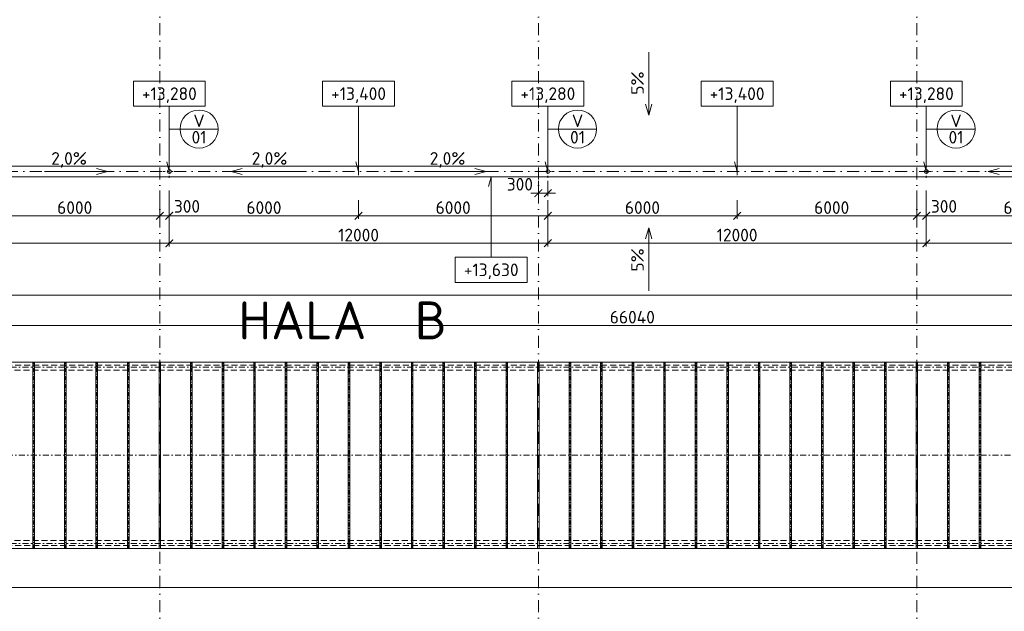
# Model space of a CAD drawing. Header units: millimetres. Extents: x 5450 to 1919026, y -34905 to 130825.
# Tile 78 of 154: x 93343 to 124560, y 61523 to 80285. Entities that reach past the tile are written whole.
import ezdxf
from ezdxf.enums import TextEntityAlignment as Align

# ---------------------------------------------------------------- set-up
doc = ezdxf.new("R2010")
doc.units = ezdxf.units.MM
for name, pattern in [('CENTERX2', [101.6, 63.5, -12.7, 12.7, -12.7]), ('DASHDOT', [25.4, 12.7, -6.35, 0, -6.35]), ('ČÁRKOVANÁ', [19.05, 12.7, -6.35])]:
    doc.linetypes.add(name, pattern=pattern)
doc.layers.get('Defpoints').update_dxf_attribs({"color": 8})
for name, color, linetype, lineweight in [('A99_N_kce-pohl', 1, 'Continuous', 9), ('A99_N_koty-200', 5, 'Continuous', 5), ('A99_N_koty-vysk', 160, 'Continuous', 5), ('A99_N_txt-popis-200', 240, 'Continuous', 5), ('A99_N_znaceni 200', 5, 'Continuous', 5), ('A99_S_osy', 1, 'CENTERX2', 5)]:
    doc.layers.add(name, color=color, linetype=linetype, lineweight=lineweight)
doc.styles.add('A99_kota', font='isocpeur.ttf', dxfattribs={"height": 2})
doc.styles.add('A99_popis', font='isocpeur.ttf')
doc.styles.add('ad_popis 100', font='isocpeur.ttf', dxfattribs={"height": 200})
doc.dimstyles.new('A99_kota_200 new', dxfattribs={"dimscale": 200, "dimtxt": 2, "dimasz": 1.2, "dimexe": 0.5, "dimexo": 1.5, "dimgap": 0.3, "dimtad": 1, "dimdec": 0, "dimzin": 3, "dimdsep": 46, "dimtxsty": 'A99_kota', "dimblk": 'ARCHTICK', "dimcen": 2.5, "dimazin": 2, "dimtfac": 0.75, "dimtdec": 0, "dimtmove": 2, "dimatfit": 0, "dimfxl": 4, "dimfxlon": 1, "dimtolj": 1, "dimtzin": 0, "dimlwd": 5, "dimlwe": 5, "dimarcsym": 0})

# ---------------------------------------------------------------- blocks, each defined once
blk = doc.blocks.new('*U20')
at = {"color": 0, "linetype": 'ByBlock'}
for p, q in [((5.7, -4), (5.7, -14.35)), ((5.7, -14.35), (5.29, -12.8))]:
    blk.add_line(p, q, dxfattribs=at)
blk.add_lwpolyline([(0, -4), (11.4, -4), (11.4, 0), (0, 0)], close=True, dxfattribs=at)
at = {"color": 0, "linetype": 'ByBlock', "style": 'A99_kota'}
for tag, p in [('VYSKA', (5.7, -2.24)), ('VYSKA_POPIS1', (5.7, -6.04)), ('VYSKA_POPIS2', (5.9, -9.54)), ('VYSKA_POPIS3', (5.9, -13.04))]:
    blk.add_attdef(tag, text='', height=2, dxfattribs=at).set_placement(p, align=Align.MIDDLE)
blk = doc.blocks.new('*U14')
at = {"color": 0, "linetype": 'ByBlock'}
blk.add_line((-3.02, 0), (3.02, 0), dxfattribs=at)
blk.add_circle((0, 0), 3.02, dxfattribs=at)
at = {"color": 0, "linetype": 'ByBlock', "style": 'A99_popis'}
for tag, p in [('KATEGORIE', (0, 1.31)), ('PRVEK', (0, -1.3))]:
    blk.add_attdef(tag, text='', height=2, dxfattribs=at).set_placement(p, align=Align.MIDDLE_CENTER)
blk = doc.blocks.new('*U21')
at = {"color": 0, "linetype": 'ByBlock'}
for p, q in [((5.7, 12.75), (5.29, 11.2)), ((5.7, 0), (5.7, 12.75))]:
    blk.add_line(p, q, dxfattribs=at)
blk.add_lwpolyline([(0, -4), (11.4, -4), (11.4, 0), (0, 0)], close=True, dxfattribs=at)
at = {"color": 0, "linetype": 'ByBlock', "style": 'A99_kota'}
for tag, p in [('VYSKA', (5.7, -2.24)), ('VYSKA_POPIS1', (5.7, -6.04)), ('VYSKA_POPIS2', (5.9, -9.54)), ('VYSKA_POPIS3', (5.9, -13.04))]:
    blk.add_attdef(tag, text='', height=2, dxfattribs=at).set_placement(p, align=Align.MIDDLE)
blk = doc.blocks.new('_ArchTick')
at = {"color": 0, "linetype": 'ByBlock', "const_width": 0.15}
blk.add_lwpolyline([(-0.5, -0.5), (0.5, 0.5)], dxfattribs=at)
blk = doc.blocks.new('*D1069')
at = {"layer": 'A99_N_koty-200', "color": 0, "linetype": 'Continuous', "lineweight": 5, "transparency": 16777216}
for p, q in [((79717, 70750), (79717, 71650)), ((79717, 71550), (212407, 71550)), ((212407, 70750), (212407, 71650))]:
    blk.add_line(p, q, dxfattribs=at)
at = {"layer": 'Defpoints', "color": 0, "linetype": 'Continuous', "lineweight": 18, "transparency": 16777216}
for p in [(212407, 71550), (79717, 69425), (212407, 69425)]:
    blk.add_point(p, dxfattribs=at)
at = {"layer": 'A99_N_koty-200', "color": 0, "linetype": 'Continuous', "lineweight": 5, "transparency": 16777216, "xscale": 240, "yscale": 240, "zscale": 240, "rotation": 180}
blk.add_blockref('_ArchTick', (79717, 71550), dxfattribs=at)
at = {"layer": 'A99_N_koty-200', "color": 0, "linetype": 'Continuous', "lineweight": 5, "transparency": 16777216, "xscale": 240, "yscale": 240, "zscale": 240}
blk.add_blockref('_ArchTick', (212407, 71550), dxfattribs=at)
at = {"layer": 'A99_N_koty-200', "color": 0, "linetype": 'Continuous', "transparency": 16777216, "insert": (144862, 71850), "char_height": 400, "attachment_point": 5, "style": 'A99_kota'}
blk.add_mtext('\\A1;132690', dxfattribs=at)
blk = doc.blocks.new('*D1227')
at = {"layer": 'A99_N_koty-200', "color": 0, "linetype": 'Continuous', "lineweight": 5, "transparency": 16777216}
for p, q in [((73647, 62275), (73647, 62375)), ((73647, 62275), (218477, 62275)), ((218477, 62275), (218477, 62375))]:
    blk.add_line(p, q, dxfattribs=at)
at = {"layer": 'Defpoints', "color": 0, "linetype": 'Continuous', "lineweight": 18, "transparency": 16777216}
for p in [(218477, 62275), (218477, 62265), (73647, 62070)]:
    blk.add_point(p, dxfattribs=at)
at = {"layer": 'A99_N_koty-200', "color": 0, "linetype": 'Continuous', "lineweight": 5, "transparency": 16777216, "xscale": 240, "yscale": 240, "zscale": 240, "rotation": 180}
blk.add_blockref('_ArchTick', (73647, 62275), dxfattribs=at)
at = {"layer": 'A99_N_koty-200', "color": 0, "linetype": 'Continuous', "lineweight": 5, "transparency": 16777216, "xscale": 240, "yscale": 240, "zscale": 240}
blk.add_blockref('_ArchTick', (218477, 62275), dxfattribs=at)
at = {"layer": 'A99_N_koty-200', "color": 0, "linetype": 'Continuous', "transparency": 16777216, "insert": (144737, 62575), "char_height": 400, "attachment_point": 5, "style": 'A99_kota'}
blk.add_mtext('\\A1;144830', dxfattribs=at)
blk = doc.blocks.new('*D1453')
at = {"layer": 'A99_N_koty-200', "color": 0, "linetype": 'Continuous', "lineweight": 5, "transparency": 16777216}
for p, q in [((109787, 75170), (109787, 74683)), ((110087, 75170), (110087, 74683)), ((109787, 74783), (109547, 74783)), ((109787, 74783), (110087, 74783)), ((110087, 74783), (110327, 74783))]:
    blk.add_line(p, q, dxfattribs=at)
at = {"layer": 'Defpoints', "color": 0, "linetype": 'Continuous', "lineweight": 18, "transparency": 16777216}
for p in [(109787, 75470), (110087, 75470), (110087, 74783)]:
    blk.add_point(p, dxfattribs=at)
at = {"layer": 'A99_N_koty-200', "color": 0, "linetype": 'Continuous', "lineweight": 5, "transparency": 16777216, "xscale": 240, "yscale": 240, "zscale": 240}
blk.add_blockref('_ArchTick', (109787, 74783), dxfattribs=at)
at = {"layer": 'A99_N_koty-200', "color": 0, "linetype": 'Continuous', "lineweight": 5, "transparency": 16777216, "xscale": 240, "yscale": 240, "zscale": 240, "rotation": 180}
blk.add_blockref('_ArchTick', (110087, 74783), dxfattribs=at)
at = {"layer": 'A99_N_koty-200', "color": 0, "linetype": 'Continuous', "transparency": 16777216, "insert": (109202, 75065), "char_height": 400, "attachment_point": 5, "style": 'A99_kota'}
blk.add_mtext('\\A1;300', dxfattribs=at)
blk = doc.blocks.new('*D1455')
at = {"layer": 'A99_N_koty-200', "color": 0, "linetype": 'Continuous', "lineweight": 5, "transparency": 16777216}
for p, q in [((97787, 74865), (97787, 73965)), ((98087, 74865), (98087, 73965)), ((97787, 74065), (97547, 74065)), ((97787, 74065), (98087, 74065)), ((98087, 74065), (98327, 74065))]:
    blk.add_line(p, q, dxfattribs=at)
at = {"layer": 'Defpoints', "color": 0, "linetype": 'Continuous', "lineweight": 18, "transparency": 16777216}
for p in [(97787, 75350), (98087, 75470), (98087, 74065)]:
    blk.add_point(p, dxfattribs=at)
at = {"layer": 'A99_N_koty-200', "color": 0, "linetype": 'Continuous', "lineweight": 5, "transparency": 16777216, "xscale": 240, "yscale": 240, "zscale": 240}
blk.add_blockref('_ArchTick', (97787, 74065), dxfattribs=at)
at = {"layer": 'A99_N_koty-200', "color": 0, "linetype": 'Continuous', "lineweight": 5, "transparency": 16777216, "xscale": 240, "yscale": 240, "zscale": 240, "rotation": 180}
blk.add_blockref('_ArchTick', (98087, 74065), dxfattribs=at)
at = {"layer": 'A99_N_koty-200', "color": 0, "linetype": 'Continuous', "transparency": 16777216, "insert": (98647, 74365), "char_height": 400, "attachment_point": 5, "style": 'A99_kota'}
blk.add_mtext('\\A1;300', dxfattribs=at)
blk = doc.blocks.new('*D1457')
at = {"layer": 'A99_N_koty-200', "color": 0, "linetype": 'Continuous', "lineweight": 5, "transparency": 16777216}
for p, q in [((98087, 73995), (98087, 73095)), ((110087, 73995), (110087, 73095)), ((98087, 73195), (110087, 73195))]:
    blk.add_line(p, q, dxfattribs=at)
at = {"layer": 'Defpoints', "color": 0, "linetype": 'Continuous', "lineweight": 18, "transparency": 16777216}
for p in [(98087, 75470), (110087, 75470), (110087, 73195)]:
    blk.add_point(p, dxfattribs=at)
at = {"layer": 'A99_N_koty-200', "color": 0, "linetype": 'Continuous', "lineweight": 5, "transparency": 16777216, "xscale": 240, "yscale": 240, "zscale": 240, "rotation": 180}
blk.add_blockref('_ArchTick', (98087, 73195), dxfattribs=at)
at = {"layer": 'A99_N_koty-200', "color": 0, "linetype": 'Continuous', "lineweight": 5, "transparency": 16777216, "xscale": 240, "yscale": 240, "zscale": 240}
blk.add_blockref('_ArchTick', (110087, 73195), dxfattribs=at)
at = {"layer": 'A99_N_koty-200', "color": 0, "linetype": 'Continuous', "transparency": 16777216, "insert": (104087, 73455), "char_height": 400, "attachment_point": 5, "style": 'A99_kota'}
blk.add_mtext('\\A1;12000', dxfattribs=at)
blk = doc.blocks.new('*D1459')
at = {"layer": 'A99_N_koty-200', "color": 0, "linetype": 'Continuous', "lineweight": 5, "transparency": 16777216}
for p, q in [((98087, 74560), (98087, 73965)), ((104087, 74560), (104087, 73965)), ((98087, 74065), (104087, 74065))]:
    blk.add_line(p, q, dxfattribs=at)
at = {"layer": 'Defpoints', "color": 0, "linetype": 'Continuous', "lineweight": 18, "transparency": 16777216}
for p in [(98087, 74860), (104087, 74860), (104087, 74065)]:
    blk.add_point(p, dxfattribs=at)
at = {"layer": 'A99_N_koty-200', "color": 0, "linetype": 'Continuous', "lineweight": 5, "transparency": 16777216, "xscale": 240, "yscale": 240, "zscale": 240, "rotation": 180}
blk.add_blockref('_ArchTick', (98087, 74065), dxfattribs=at)
at = {"layer": 'A99_N_koty-200', "color": 0, "linetype": 'Continuous', "lineweight": 5, "transparency": 16777216, "xscale": 240, "yscale": 240, "zscale": 240}
blk.add_blockref('_ArchTick', (104087, 74065), dxfattribs=at)
at = {"layer": 'A99_N_koty-200', "color": 0, "linetype": 'Continuous', "transparency": 16777216, "insert": (101087, 74325), "char_height": 400, "attachment_point": 5, "style": 'A99_kota'}
blk.add_mtext('\\A1;6000', dxfattribs=at)
blk = doc.blocks.new('*D1461')
at = {"layer": 'A99_N_koty-200', "color": 0, "linetype": 'Continuous', "lineweight": 5, "transparency": 16777216}
for p, q in [((104087, 74560), (104087, 73965)), ((110087, 74560), (110087, 73965)), ((110087, 74065), (104087, 74065))]:
    blk.add_line(p, q, dxfattribs=at)
at = {"layer": 'Defpoints', "color": 0, "linetype": 'Continuous', "lineweight": 18, "transparency": 16777216}
for p in [(104087, 74860), (110087, 74860), (104087, 74065)]:
    blk.add_point(p, dxfattribs=at)
at = {"layer": 'A99_N_koty-200', "color": 0, "linetype": 'Continuous', "lineweight": 5, "transparency": 16777216, "xscale": 240, "yscale": 240, "zscale": 240, "rotation": 180}
blk.add_blockref('_ArchTick', (104087, 74065), dxfattribs=at)
at = {"layer": 'A99_N_koty-200', "color": 0, "linetype": 'Continuous', "lineweight": 5, "transparency": 16777216, "xscale": 240, "yscale": 240, "zscale": 240}
blk.add_blockref('_ArchTick', (110087, 74065), dxfattribs=at)
at = {"layer": 'A99_N_koty-200', "color": 0, "linetype": 'Continuous', "transparency": 16777216, "insert": (107087, 74325), "char_height": 400, "attachment_point": 5, "style": 'A99_kota'}
blk.add_mtext('\\A1;6000', dxfattribs=at)
blk = doc.blocks.new('*D1465')
at = {"layer": 'A99_N_koty-200', "color": 0, "linetype": 'Continuous', "lineweight": 5, "transparency": 16777216}
for p, q in [((121787, 74865), (121787, 73965)), ((122087, 74865), (122087, 73965)), ((121787, 74065), (121547, 74065)), ((121787, 74065), (122087, 74065)), ((122087, 74065), (122327, 74065))]:
    blk.add_line(p, q, dxfattribs=at)
at = {"layer": 'Defpoints', "color": 0, "linetype": 'Continuous', "lineweight": 18, "transparency": 16777216}
for p in [(121787, 75350), (122087, 75470), (122087, 74065)]:
    blk.add_point(p, dxfattribs=at)
at = {"layer": 'A99_N_koty-200', "color": 0, "linetype": 'Continuous', "lineweight": 5, "transparency": 16777216, "xscale": 240, "yscale": 240, "zscale": 240}
blk.add_blockref('_ArchTick', (121787, 74065), dxfattribs=at)
at = {"layer": 'A99_N_koty-200', "color": 0, "linetype": 'Continuous', "lineweight": 5, "transparency": 16777216, "xscale": 240, "yscale": 240, "zscale": 240, "rotation": 180}
blk.add_blockref('_ArchTick', (122087, 74065), dxfattribs=at)
at = {"layer": 'A99_N_koty-200', "color": 0, "linetype": 'Continuous', "transparency": 16777216, "insert": (122647, 74365), "char_height": 400, "attachment_point": 5, "style": 'A99_kota'}
blk.add_mtext('\\A1;300', dxfattribs=at)
blk = doc.blocks.new('*D1467')
at = {"layer": 'A99_N_koty-200', "color": 0, "linetype": 'Continuous', "lineweight": 5, "transparency": 16777216}
for p, q in [((122087, 73995), (122087, 73095)), ((134087, 73995), (134087, 73095)), ((122087, 73195), (134087, 73195))]:
    blk.add_line(p, q, dxfattribs=at)
at = {"layer": 'Defpoints', "color": 0, "linetype": 'Continuous', "lineweight": 18, "transparency": 16777216}
for p in [(122087, 75470), (134087, 75470), (134087, 73195)]:
    blk.add_point(p, dxfattribs=at)
at = {"layer": 'A99_N_koty-200', "color": 0, "linetype": 'Continuous', "lineweight": 5, "transparency": 16777216, "xscale": 240, "yscale": 240, "zscale": 240, "rotation": 180}
blk.add_blockref('_ArchTick', (122087, 73195), dxfattribs=at)
at = {"layer": 'A99_N_koty-200', "color": 0, "linetype": 'Continuous', "lineweight": 5, "transparency": 16777216, "xscale": 240, "yscale": 240, "zscale": 240}
blk.add_blockref('_ArchTick', (134087, 73195), dxfattribs=at)
at = {"layer": 'A99_N_koty-200', "color": 0, "linetype": 'Continuous', "transparency": 16777216, "insert": (128087, 73455), "char_height": 400, "attachment_point": 5, "style": 'A99_kota'}
blk.add_mtext('\\A1;12000', dxfattribs=at)
blk = doc.blocks.new('*D1469')
at = {"layer": 'A99_N_koty-200', "color": 0, "linetype": 'Continuous', "lineweight": 5, "transparency": 16777216}
for p, q in [((122087, 74560), (122087, 73965)), ((128087, 74560), (128087, 73965)), ((122087, 74065), (128087, 74065))]:
    blk.add_line(p, q, dxfattribs=at)
at = {"layer": 'Defpoints', "color": 0, "linetype": 'Continuous', "lineweight": 18, "transparency": 16777216}
for p in [(122087, 74860), (128087, 74860), (128087, 74065)]:
    blk.add_point(p, dxfattribs=at)
at = {"layer": 'A99_N_koty-200', "color": 0, "linetype": 'Continuous', "lineweight": 5, "transparency": 16777216, "xscale": 240, "yscale": 240, "zscale": 240, "rotation": 180}
blk.add_blockref('_ArchTick', (122087, 74065), dxfattribs=at)
at = {"layer": 'A99_N_koty-200', "color": 0, "linetype": 'Continuous', "lineweight": 5, "transparency": 16777216, "xscale": 240, "yscale": 240, "zscale": 240}
blk.add_blockref('_ArchTick', (128087, 74065), dxfattribs=at)
at = {"layer": 'A99_N_koty-200', "color": 0, "linetype": 'Continuous', "transparency": 16777216, "insert": (125087, 74325), "char_height": 400, "attachment_point": 5, "style": 'A99_kota'}
blk.add_mtext('\\A1;6000', dxfattribs=at)
blk = doc.blocks.new('*D1301')
at = {"layer": 'A99_N_koty-200', "color": 0, "linetype": 'Continuous', "lineweight": 5, "transparency": 16777216}
for p, q in [((86087, 73995), (86087, 73095)), ((98087, 73995), (98087, 73095)), ((86087, 73195), (98087, 73195))]:
    blk.add_line(p, q, dxfattribs=at)
at = {"layer": 'Defpoints', "color": 0, "linetype": 'Continuous', "lineweight": 18, "transparency": 16777216}
for p in [(86087, 75470), (98087, 75470), (98087, 73195)]:
    blk.add_point(p, dxfattribs=at)
at = {"layer": 'A99_N_koty-200', "color": 0, "linetype": 'Continuous', "lineweight": 5, "transparency": 16777216, "xscale": 240, "yscale": 240, "zscale": 240, "rotation": 180}
blk.add_blockref('_ArchTick', (86087, 73195), dxfattribs=at)
at = {"layer": 'A99_N_koty-200', "color": 0, "linetype": 'Continuous', "lineweight": 5, "transparency": 16777216, "xscale": 240, "yscale": 240, "zscale": 240}
blk.add_blockref('_ArchTick', (98087, 73195), dxfattribs=at)
at = {"layer": 'A99_N_koty-200', "color": 0, "linetype": 'Continuous', "transparency": 16777216, "insert": (92087, 73455), "char_height": 400, "attachment_point": 5, "style": 'A99_kota'}
blk.add_mtext('\\A1;12000', dxfattribs=at)
blk = doc.blocks.new('*D1305')
at = {"layer": 'A99_N_koty-200', "color": 0, "linetype": 'Continuous', "lineweight": 5, "transparency": 16777216}
for p, q in [((92087, 74560), (92087, 73965)), ((98087, 74560), (98087, 73965)), ((98087, 74065), (92087, 74065))]:
    blk.add_line(p, q, dxfattribs=at)
at = {"layer": 'Defpoints', "color": 0, "linetype": 'Continuous', "lineweight": 18, "transparency": 16777216}
for p in [(92087, 74860), (98087, 74860), (92087, 74065)]:
    blk.add_point(p, dxfattribs=at)
at = {"layer": 'A99_N_koty-200', "color": 0, "linetype": 'Continuous', "lineweight": 5, "transparency": 16777216, "xscale": 240, "yscale": 240, "zscale": 240, "rotation": 180}
blk.add_blockref('_ArchTick', (92087, 74065), dxfattribs=at)
at = {"layer": 'A99_N_koty-200', "color": 0, "linetype": 'Continuous', "lineweight": 5, "transparency": 16777216, "xscale": 240, "yscale": 240, "zscale": 240}
blk.add_blockref('_ArchTick', (98087, 74065), dxfattribs=at)
at = {"layer": 'A99_N_koty-200', "color": 0, "linetype": 'Continuous', "transparency": 16777216, "insert": (95087, 74325), "char_height": 400, "attachment_point": 5, "style": 'A99_kota'}
blk.add_mtext('\\A1;6000', dxfattribs=at)
blk = doc.blocks.new('*D1307')
at = {"layer": 'A99_N_koty-200', "color": 0, "linetype": 'Continuous', "lineweight": 5, "transparency": 16777216}
for p, q in [((98087, 73995), (98087, 73095)), ((110087, 73995), (110087, 73095)), ((98087, 73195), (110087, 73195))]:
    blk.add_line(p, q, dxfattribs=at)
at = {"layer": 'Defpoints', "color": 0, "linetype": 'Continuous', "lineweight": 18, "transparency": 16777216}
for p in [(98087, 75470), (110087, 75470), (110087, 73195)]:
    blk.add_point(p, dxfattribs=at)
at = {"layer": 'A99_N_koty-200', "color": 0, "linetype": 'Continuous', "lineweight": 5, "transparency": 16777216, "xscale": 240, "yscale": 240, "zscale": 240, "rotation": 180}
blk.add_blockref('_ArchTick', (98087, 73195), dxfattribs=at)
at = {"layer": 'A99_N_koty-200', "color": 0, "linetype": 'Continuous', "lineweight": 5, "transparency": 16777216, "xscale": 240, "yscale": 240, "zscale": 240}
blk.add_blockref('_ArchTick', (110087, 73195), dxfattribs=at)
at = {"layer": 'A99_N_koty-200', "color": 0, "linetype": 'Continuous', "transparency": 16777216, "insert": (104087, 73455), "char_height": 400, "attachment_point": 5, "style": 'A99_kota'}
blk.add_mtext('\\A1;12000', dxfattribs=at)
blk = doc.blocks.new('*D1309')
at = {"layer": 'A99_N_koty-200', "color": 0, "linetype": 'Continuous', "lineweight": 5, "transparency": 16777216}
for p, q in [((98087, 74560), (98087, 73965)), ((104087, 74560), (104087, 73965)), ((98087, 74065), (104087, 74065))]:
    blk.add_line(p, q, dxfattribs=at)
at = {"layer": 'Defpoints', "color": 0, "linetype": 'Continuous', "lineweight": 18, "transparency": 16777216}
for p in [(98087, 74860), (104087, 74860), (104087, 74065)]:
    blk.add_point(p, dxfattribs=at)
at = {"layer": 'A99_N_koty-200', "color": 0, "linetype": 'Continuous', "lineweight": 5, "transparency": 16777216, "xscale": 240, "yscale": 240, "zscale": 240, "rotation": 180}
blk.add_blockref('_ArchTick', (98087, 74065), dxfattribs=at)
at = {"layer": 'A99_N_koty-200', "color": 0, "linetype": 'Continuous', "lineweight": 5, "transparency": 16777216, "xscale": 240, "yscale": 240, "zscale": 240}
blk.add_blockref('_ArchTick', (104087, 74065), dxfattribs=at)
at = {"layer": 'A99_N_koty-200', "color": 0, "linetype": 'Continuous', "transparency": 16777216, "insert": (101087, 74325), "char_height": 400, "attachment_point": 5, "style": 'A99_kota'}
blk.add_mtext('\\A1;6000', dxfattribs=at)
blk = doc.blocks.new('*D1311')
at = {"layer": 'A99_N_koty-200', "color": 0, "linetype": 'Continuous', "lineweight": 5, "transparency": 16777216}
for p, q in [((104087, 74560), (104087, 73965)), ((110087, 74560), (110087, 73965)), ((110087, 74065), (104087, 74065))]:
    blk.add_line(p, q, dxfattribs=at)
at = {"layer": 'Defpoints', "color": 0, "linetype": 'Continuous', "lineweight": 18, "transparency": 16777216}
for p in [(104087, 74860), (110087, 74860), (104087, 74065)]:
    blk.add_point(p, dxfattribs=at)
at = {"layer": 'A99_N_koty-200', "color": 0, "linetype": 'Continuous', "lineweight": 5, "transparency": 16777216, "xscale": 240, "yscale": 240, "zscale": 240, "rotation": 180}
blk.add_blockref('_ArchTick', (104087, 74065), dxfattribs=at)
at = {"layer": 'A99_N_koty-200', "color": 0, "linetype": 'Continuous', "lineweight": 5, "transparency": 16777216, "xscale": 240, "yscale": 240, "zscale": 240}
blk.add_blockref('_ArchTick', (110087, 74065), dxfattribs=at)
at = {"layer": 'A99_N_koty-200', "color": 0, "linetype": 'Continuous', "transparency": 16777216, "insert": (107087, 74325), "char_height": 400, "attachment_point": 5, "style": 'A99_kota'}
blk.add_mtext('\\A1;6000', dxfattribs=at)
blk = doc.blocks.new('*D1313')
at = {"layer": 'A99_N_koty-200', "color": 0, "linetype": 'Continuous', "lineweight": 5, "transparency": 16777216}
for p, q in [((110087, 73995), (110087, 73095)), ((122087, 73995), (122087, 73095)), ((110087, 73195), (122087, 73195))]:
    blk.add_line(p, q, dxfattribs=at)
at = {"layer": 'Defpoints', "color": 0, "linetype": 'Continuous', "lineweight": 18, "transparency": 16777216}
for p in [(110087, 75470), (122087, 75470), (122087, 73195)]:
    blk.add_point(p, dxfattribs=at)
at = {"layer": 'A99_N_koty-200', "color": 0, "linetype": 'Continuous', "lineweight": 5, "transparency": 16777216, "xscale": 240, "yscale": 240, "zscale": 240, "rotation": 180}
blk.add_blockref('_ArchTick', (110087, 73195), dxfattribs=at)
at = {"layer": 'A99_N_koty-200', "color": 0, "linetype": 'Continuous', "lineweight": 5, "transparency": 16777216, "xscale": 240, "yscale": 240, "zscale": 240}
blk.add_blockref('_ArchTick', (122087, 73195), dxfattribs=at)
at = {"layer": 'A99_N_koty-200', "color": 0, "linetype": 'Continuous', "transparency": 16777216, "insert": (116087, 73455), "char_height": 400, "attachment_point": 5, "style": 'A99_kota'}
blk.add_mtext('\\A1;12000', dxfattribs=at)
blk = doc.blocks.new('*D1315')
at = {"layer": 'A99_N_koty-200', "color": 0, "linetype": 'Continuous', "lineweight": 5, "transparency": 16777216}
for p, q in [((110087, 74560), (110087, 73965)), ((116087, 74560), (116087, 73965)), ((110087, 74065), (116087, 74065))]:
    blk.add_line(p, q, dxfattribs=at)
at = {"layer": 'Defpoints', "color": 0, "linetype": 'Continuous', "lineweight": 18, "transparency": 16777216}
for p in [(110087, 74860), (116087, 74860), (116087, 74065)]:
    blk.add_point(p, dxfattribs=at)
at = {"layer": 'A99_N_koty-200', "color": 0, "linetype": 'Continuous', "lineweight": 5, "transparency": 16777216, "xscale": 240, "yscale": 240, "zscale": 240, "rotation": 180}
blk.add_blockref('_ArchTick', (110087, 74065), dxfattribs=at)
at = {"layer": 'A99_N_koty-200', "color": 0, "linetype": 'Continuous', "lineweight": 5, "transparency": 16777216, "xscale": 240, "yscale": 240, "zscale": 240}
blk.add_blockref('_ArchTick', (116087, 74065), dxfattribs=at)
at = {"layer": 'A99_N_koty-200', "color": 0, "linetype": 'Continuous', "transparency": 16777216, "insert": (113087, 74325), "char_height": 400, "attachment_point": 5, "style": 'A99_kota'}
blk.add_mtext('\\A1;6000', dxfattribs=at)
blk = doc.blocks.new('*D1317')
at = {"layer": 'A99_N_koty-200', "color": 0, "linetype": 'Continuous', "lineweight": 5, "transparency": 16777216}
for p, q in [((116087, 74560), (116087, 73965)), ((122087, 74560), (122087, 73965)), ((122087, 74065), (116087, 74065))]:
    blk.add_line(p, q, dxfattribs=at)
at = {"layer": 'Defpoints', "color": 0, "linetype": 'Continuous', "lineweight": 18, "transparency": 16777216}
for p in [(116087, 74860), (122087, 74860), (116087, 74065)]:
    blk.add_point(p, dxfattribs=at)
at = {"layer": 'A99_N_koty-200', "color": 0, "linetype": 'Continuous', "lineweight": 5, "transparency": 16777216, "xscale": 240, "yscale": 240, "zscale": 240, "rotation": 180}
blk.add_blockref('_ArchTick', (116087, 74065), dxfattribs=at)
at = {"layer": 'A99_N_koty-200', "color": 0, "linetype": 'Continuous', "lineweight": 5, "transparency": 16777216, "xscale": 240, "yscale": 240, "zscale": 240}
blk.add_blockref('_ArchTick', (122087, 74065), dxfattribs=at)
at = {"layer": 'A99_N_koty-200', "color": 0, "linetype": 'Continuous', "transparency": 16777216, "insert": (119087, 74325), "char_height": 400, "attachment_point": 5, "style": 'A99_kota'}
blk.add_mtext('\\A1;6000', dxfattribs=at)
blk = doc.blocks.new('*D1729')
at = {"layer": 'A99_N_koty-200', "color": 0, "linetype": 'Continuous', "lineweight": 5, "transparency": 16777216}
for p, q in [((79747, 69791), (79747, 70691)), ((79747, 70591), (145787, 70591)), ((145787, 69791), (145787, 70691))]:
    blk.add_line(p, q, dxfattribs=at)
at = {"layer": 'Defpoints', "color": 0, "linetype": 'Continuous', "lineweight": 18, "transparency": 16777216}
for p in [(145787, 70591), (79747, 69416), (145787, 69416)]:
    blk.add_point(p, dxfattribs=at)
at = {"layer": 'A99_N_koty-200', "color": 0, "linetype": 'Continuous', "lineweight": 5, "transparency": 16777216, "xscale": 240, "yscale": 240, "zscale": 240, "rotation": 180}
blk.add_blockref('_ArchTick', (79747, 70591), dxfattribs=at)
at = {"layer": 'A99_N_koty-200', "color": 0, "linetype": 'Continuous', "lineweight": 5, "transparency": 16777216, "xscale": 240, "yscale": 240, "zscale": 240}
blk.add_blockref('_ArchTick', (145787, 70591), dxfattribs=at)
at = {"layer": 'A99_N_koty-200', "color": 0, "linetype": 'Continuous', "transparency": 16777216, "insert": (112767, 70851), "char_height": 400, "attachment_point": 5, "style": 'A99_kota'}
blk.add_mtext('\\A1;66040', dxfattribs=at)

msp = doc.modelspace()

# ---------------------------------------------------------------- linework, layer by layer
at = {"layer": 'A99_N_kce-pohl', "linetype": 'Continuous', "lineweight": 9}
for p, q in [((93762.3, 63515), (93762.3, 69425)), ((93812.3, 63515), (93812.3, 69425)), ((94762.3, 63515), (94762.3, 69425)), ((94812.3, 63515), (94812.3, 69425)), ((95762.3, 63515), (95762.3, 69425)), ((95812.3, 63515), (95812.3, 69425)), ((96762.3, 63515), (96762.3, 69425)), ((96812.3, 63515), (96812.3, 69425)), ((97762.3, 63515), (97762.3, 69425)), ((97812.3, 63515), (97812.3, 69425)), ((98762.3, 63515), (98762.3, 69425)), ((98812.3, 63515), (98812.3, 69425)), ((99762.3, 63515), (99762.3, 69425)), ((99812.3, 63515), (99812.3, 69425)), ((100762.3, 63515), (100762.3, 69425)), ((100812.3, 63515), (100812.3, 69425)), ((101762.3, 63515), (101762.3, 69425)), ((101812.3, 63515), (101812.3, 69425)), ((102762.3, 63515), (102762.3, 69425)), ((102812.3, 63515), (102812.3, 69425)), ((103762.3, 63515), (103762.3, 69425)), ((103812.3, 63515), (103812.3, 69425)), ((104762.3, 63515), (104762.3, 69425)), ((104812.3, 63515), (104812.3, 69425)), ((105762.3, 63515), (105762.3, 69425)), ((105812.3, 63515), (105812.3, 69425)), ((106762.3, 63515), (106762.3, 69425)), ((106812.3, 63515), (106812.3, 69425)), ((107762.3, 63515), (107762.3, 69425)), ((107812.3, 63515), (107812.3, 69425)), ((108762.3, 63515), (108762.3, 69425)), ((108812.3, 63515), (108812.3, 69425)), ((109762.3, 63515), (109762.3, 69425)), ((109812.3, 63515), (109812.3, 69425)), ((110762.3, 63515), (110762.3, 69425)), ((110812.3, 63515), (110812.3, 69425)), ((111762.3, 63515), (111762.3, 69425)), ((111812.3, 63515), (111812.3, 69425)), ((112762.3, 63515), (112762.3, 69425)), ((112812.3, 63515), (112812.3, 69425)), ((113762.3, 63515), (113762.3, 69425)), ((113812.3, 63515), (113812.3, 69425)), ((114762.3, 63515), (114762.3, 69425)), ((114812.3, 63515), (114812.3, 69425)), ((115762.3, 63515), (115762.3, 69425)), ((115812.3, 63515), (115812.3, 69425)), ((116762.3, 63515), (116762.3, 69425)), ((116812.3, 63515), (116812.3, 69425)), ((117762.3, 63515), (117762.3, 69425)), ((117812.3, 63515), (117812.3, 69425)), ((118762.3, 63515), (118762.3, 69425)), ((118812.3, 63515), (118812.3, 69425)), ((119762.3, 63515), (119762.3, 69425)), ((119812.3, 63515), (119812.3, 69425)), ((120762.3, 63515), (120762.3, 69425)), ((120812.3, 63515), (120812.3, 69425)), ((121762.3, 63515), (121762.3, 69425)), ((121812.3, 63515), (121812.3, 69425)), ((122762.3, 63515), (122762.3, 69425)), ((122812.3, 63515), (122812.3, 69425)), ((123762.3, 63515), (123762.3, 69425)), ((123812.3, 63515), (123812.3, 69425))]:
    msp.add_line(p, q, dxfattribs=at)
at = {"layer": 'A99_N_kce-pohl', "color": 1, "linetype": 'Continuous', "ltscale": 25}
msp.add_lwpolyline([(218477.3, 75305), (218477.3, 75635), (73787.3, 75635), (73787.3, 75305)], close=True, dxfattribs=at)
at = {"layer": 'A99_N_kce-pohl', "linetype": 'DASHDOT', "lineweight": 5, "ltscale": 5}
for points in [[(98087.3, 75270), (98087.3, 75670)], [(110087.3, 75270), (110087.3, 75670)], [(122087.3, 75270), (122087.3, 75670)], [(97887.3, 75470), (98287.3, 75470)], [(109887.3, 75470), (110287.3, 75470)], [(121887.3, 75470), (122287.3, 75470)]]:
    msp.add_lwpolyline(points, dxfattribs=at)
at = {"layer": 'A99_N_kce-pohl', "linetype": 'Continuous', "lineweight": 5}
for points in [[(104087.3, 75350), (104087.3, 75590)], [(104087.3, 75350), (104087.3, 75590)], [(116087.3, 75350), (116087.3, 75590)]]:
    msp.add_lwpolyline(points, dxfattribs=at)
at = {"layer": 'A99_N_kce-pohl', "linetype": 'ČÁRKOVANÁ', "lineweight": 9, "ltscale": 15}
for points in [[(212547.3, 69325), (79577.3, 69325)], [(212237.3, 69175.3), (79887.3, 69175.3)], [(212237.3, 63764.7), (79887.3, 63764.7)], [(212547.3, 63615), (79577.3, 63615)]]:
    msp.add_lwpolyline(points, dxfattribs=at)
at = {"layer": 'A99_N_kce-pohl', "linetype": 'Continuous', "lineweight": 9}
msp.add_lwpolyline([(79717.3, 69425), (212407.3, 69425), (212407.3, 63515), (79717.3, 63515)], close=True, dxfattribs=at)
for points in [[(93762.3, 66845), (93762.3, 66665)], [(93812.3, 66845), (93812.3, 66665)], [(94762.3, 66845), (94762.3, 66665)], [(94812.3, 66845), (94812.3, 66665)], [(95762.3, 66845), (95762.3, 66665)], [(95812.3, 66845), (95812.3, 66665)], [(96762.3, 66845), (96762.3, 66665)], [(96812.3, 66845), (96812.3, 66665)], [(97762.3, 66845), (97762.3, 66665)], [(97812.3, 66845), (97812.3, 66665)], [(98762.3, 66845), (98762.3, 66665)], [(98812.3, 66845), (98812.3, 66665)], [(99762.3, 66845), (99762.3, 66665)], [(99812.3, 66845), (99812.3, 66665)], [(100762.3, 66845), (100762.3, 66665)], [(100812.3, 66845), (100812.3, 66665)], [(101762.3, 66845), (101762.3, 66665)], [(101812.3, 66845), (101812.3, 66665)], [(102762.3, 66845), (102762.3, 66665)], [(102812.3, 66845), (102812.3, 66665)], [(103762.3, 66845), (103762.3, 66665)], [(103812.3, 66845), (103812.3, 66665)], [(104762.3, 66845), (104762.3, 66665)], [(104812.3, 66845), (104812.3, 66665)], [(105762.3, 66845), (105762.3, 66665)], [(105812.3, 66845), (105812.3, 66665)], [(106762.3, 66845), (106762.3, 66665)], [(106812.3, 66845), (106812.3, 66665)], [(107762.3, 66845), (107762.3, 66665)], [(107812.3, 66845), (107812.3, 66665)], [(108762.3, 66845), (108762.3, 66665)], [(108812.3, 66845), (108812.3, 66665)], [(109762.3, 66845), (109762.3, 66665)], [(109812.3, 66845), (109812.3, 66665)], [(110762.3, 66845), (110762.3, 66665)], [(110812.3, 66845), (110812.3, 66665)], [(111762.3, 66845), (111762.3, 66665)], [(111812.3, 66845), (111812.3, 66665)], [(112762.3, 66845), (112762.3, 66665)], [(112812.3, 66845), (112812.3, 66665)], [(113762.3, 66845), (113762.3, 66665)], [(113812.3, 66845), (113812.3, 66665)], [(114762.3, 66845), (114762.3, 66665)], [(114812.3, 66845), (114812.3, 66665)], [(115762.3, 66845), (115762.3, 66665)], [(115812.3, 66845), (115812.3, 66665)], [(116762.3, 66845), (116762.3, 66665)], [(116812.3, 66845), (116812.3, 66665)], [(117762.3, 66845), (117762.3, 66665)], [(117812.3, 66845), (117812.3, 66665)], [(118762.3, 66845), (118762.3, 66665)], [(118812.3, 66845), (118812.3, 66665)], [(119762.3, 66845), (119762.3, 66665)], [(119812.3, 66845), (119812.3, 66665)], [(120762.3, 66845), (120762.3, 66665)], [(120812.3, 66845), (120812.3, 66665)], [(121762.3, 66845), (121762.3, 66665)], [(121812.3, 66845), (121812.3, 66665)], [(122762.3, 66845), (122762.3, 66665)], [(122812.3, 66845), (122812.3, 66665)], [(123762.3, 66845), (123762.3, 66665)], [(123812.3, 66845), (123812.3, 66665)]]:
    msp.add_lwpolyline(points, dxfattribs=at)
at = {"layer": 'A99_N_kce-pohl', "linetype": 'Continuous'}
for centre in [(98087.3, 75470), (110087.3, 75470), (122087.3, 75470)]:
    msp.add_circle(centre, 60, dxfattribs=at)
at = {"layer": 'A99_N_koty-vysk'}
for points in [[(113287.3, 77252), (113287.3, 79252)], [(113287.3, 77252), (113187.3, 77602)], [(113287.3, 77252), (113387.3, 77602)], [(96127.3, 75470), (95777.3, 75570)], [(100047.3, 75470), (100397.3, 75570)], [(100047.3, 75470), (100397.3, 75570)], [(108127.3, 75470), (107777.3, 75570)], [(108127.3, 75470), (107777.3, 75570)], [(124047.3, 75470), (124397.3, 75570)], [(96127.3, 75470), (94127.3, 75470)], [(96127.3, 75470), (95777.3, 75370)], [(100047.3, 75470), (102047.3, 75470)], [(100047.3, 75470), (100397.3, 75370)], [(100047.3, 75470), (102047.3, 75470)], [(100047.3, 75470), (100397.3, 75370)], [(108127.3, 75470), (106127.3, 75470)], [(108127.3, 75470), (106127.3, 75470)], [(108127.3, 75470), (107777.3, 75370)], [(108127.3, 75470), (107777.3, 75370)], [(124047.3, 75470), (126047.3, 75470)], [(124047.3, 75470), (124397.3, 75370)], [(113287.3, 73688), (113187.3, 73338)], [(113287.3, 73688), (113287.3, 71688)], [(113287.3, 73688), (113387.3, 73338)]]:
    msp.add_lwpolyline(points, dxfattribs=at)
at = {"layer": 'A99_N_znaceni 200'}
for points in [[(98425.8, 76816.5), (98087.3, 76816.5)], [(110425.8, 76816.5), (110087.3, 76816.5)], [(122425.8, 76816.5), (122087.3, 76816.5)]]:
    msp.add_lwpolyline(points, dxfattribs=at)
at = {"layer": 'A99_S_osy', "linetype": 'DASHDOT', "lineweight": 5, "ltscale": 10}
for p, q in [((93787.3, 63515), (93787.3, 69425)), ((94787.3, 63515), (94787.3, 69425)), ((95787.3, 63515), (95787.3, 69425)), ((96787.3, 63515), (96787.3, 69425)), ((98787.3, 63515), (98787.3, 69425)), ((99787.3, 63515), (99787.3, 69425)), ((100787.3, 63515), (100787.3, 69425)), ((101787.3, 63515), (101787.3, 69425)), ((102787.3, 63515), (102787.3, 69425)), ((103787.3, 69425), (103787.3, 63515)), ((104787.3, 63515), (104787.3, 69425)), ((105787.3, 63515), (105787.3, 69425)), ((106787.3, 63515), (106787.3, 69425)), ((107787.3, 63515), (107787.3, 69425)), ((108787.3, 63515), (108787.3, 69425)), ((110787.3, 63515), (110787.3, 69425)), ((111787.3, 63515), (111787.3, 69425)), ((112787.3, 63515), (112787.3, 69425)), ((113787.3, 63515), (113787.3, 69425)), ((114787.3, 63515), (114787.3, 69425)), ((115787.3, 63515), (115787.3, 69425)), ((116787.3, 63515), (116787.3, 69425)), ((117787.3, 63515), (117787.3, 69425)), ((118787.3, 63515), (118787.3, 69425)), ((119787.3, 63515), (119787.3, 69425)), ((120787.3, 63515), (120787.3, 69425)), ((122787.3, 63515), (122787.3, 69425)), ((123787.3, 63515), (123787.3, 69425))]:
    msp.add_line(p, q, dxfattribs=at)
at = {"layer": 'A99_S_osy', "linetype": 'DASHDOT', "lineweight": 5, "ltscale": 30}
for points in [[(97787.3, 130470), (97787.3, 27060)], [(109787.3, 130470), (109787.3, 27060)], [(121787.3, 130470), (121787.3, 27060)], [(244182.3, 75470), (72162.3, 75470)]]:
    msp.add_lwpolyline(points, dxfattribs=at)
at = {"layer": 'A99_S_osy', "linetype": 'DASHDOT', "lineweight": 5, "ltscale": 15}
for points in [[(212527.3, 69265), (79652.3, 69265)], [(212407.3, 66470), (79717.3, 66470)], [(212527.3, 63675), (79652.3, 63675)]]:
    msp.add_lwpolyline(points, dxfattribs=at)

# ---------------------------------------------------------------- block references
at = {"layer": 'A99_N_koty-vysk', "xscale": 200, "yscale": 200, "zscale": 200}
for name, p, values in [('*U20', (96947.3, 78340), {'VYSKA': '+13,280'}), ('*U20', (102947.3, 78340), {'VYSKA': '+13,400'}), ('*U20', (102947.3, 78340), {'VYSKA': '+13,400'}), ('*U20', (108947.3, 78340), {'VYSKA': '+13,280'}), ('*U20', (114947.3, 78340), {'VYSKA': '+13,400'}), ('*U20', (120947.3, 78340), {'VYSKA': '+13,280'}), ('*U21', (107152.3, 72755), {'VYSKA': '+13,630'})]:
    msp.add_blockref(name, p, dxfattribs=at).add_auto_attribs(values)
at = {"layer": 'A99_N_znaceni 200', "xscale": 200, "yscale": 200, "zscale": 200}
for p in [(99029.8, 76816.5), (111029.8, 76816.5), (123029.8, 76816.5)]:
    msp.add_blockref('*U14', p, dxfattribs=at).add_auto_attribs({'KATEGORIE': 'V', 'PRVEK': '01'})

# ---------------------------------------------------------------- texts
at = {"layer": 'A99_N_koty-vysk', "char_height": 400, "rotation": 90, "style": 'ad_popis 100'}
for insert, attachment_point in [((112730, 77905), 1), ((112730, 73035), 3)]:
    msp.add_mtext_dynamic_manual_height_columns('5%', width=140, gutter_width=2000, heights=[0], dxfattribs=dict(at, insert=insert, attachment_point=attachment_point))
at = {"layer": 'A99_N_koty-vysk', "char_height": 400, "style": 'ad_popis 100'}
for insert, attachment_point in [((95474.3, 76085), 3), ((100700.3, 76085), 1), ((100700.3, 76085), 1), ((107474.3, 76085), 3), ((107474.3, 76085), 3)]:
    msp.add_mtext_dynamic_manual_height_columns('2,0%', width=673.852, gutter_width=2000, heights=[0], dxfattribs=dict(at, insert=insert, attachment_point=attachment_point))
at = {"layer": 'A99_N_txt-popis-200', "lineweight": 9, "ltscale": 5, "style": 'ad_popis 100'}
msp.add_text('HALA  B', height=1200, dxfattribs=at).set_placement((100277.3, 70150))

# ---------------------------------------------------------------- dimensions: what is measured, and where the dimension line sits
at = {"layer": 'A99_N_koty-200', "linetype": 'Continuous'}
for base, p1, p2, picture, middle in [((98087.3, 73195), (86087.3, 75470), (98087.3, 75470), '*D1301', (92087.3, 73455)), ((110087.3, 73195), (98087.3, 75470), (110087.3, 75470), '*D1457', (104087.3, 73455)), ((110087.3, 73195), (98087.3, 75470), (110087.3, 75470), '*D1307', (104087.3, 73455)), ((122087.3, 73195), (110087.3, 75470), (122087.3, 75470), '*D1313', (116087.3, 73455)), ((134087.3, 73195), (122087.3, 75470), (134087.3, 75470), '*D1467', (128087.3, 73455)), ((104087.3, 74065), (98087.3, 74860), (104087.3, 74860), '*D1459', (101087.3, 74325)), ((104087.3, 74065), (98087.3, 74860), (104087.3, 74860), '*D1309', (101087.3, 74325)), ((116087.3, 74065), (110087.3, 74860), (116087.3, 74860), '*D1315', (113087.3, 74325)), ((128087.3, 74065), (122087.3, 74860), (128087.3, 74860), '*D1469', (125087.3, 74325)), ((145787.3, 70590.5), (79747.3, 69415.5), (145787.3, 69415.5), '*D1729', (112767.3, 70850.5))]:
    dim = msp.add_linear_dim(base=base, p1=p1, p2=p2, dimstyle='A99_kota_200 new', override={"dimscale": 0, "dimtix": 1, "dimtofl": 1, "dimtmove": 2, "dimatfit": 0}, dxfattribs=at)
    dim.commit()
    dim.dimension.update_dxf_attribs({"geometry": picture, "text_midpoint": middle})
for base, p1, p2, picture, middle in [((98087.3, 74065), (97787.3, 75350), (98087.3, 75470), '*D1455', (98647.3, 74365)), ((110087.3, 74782.5), (109787.3, 75470), (110087.3, 75470), '*D1453', (109202.3, 75065)), ((122087.3, 74065), (121787.3, 75350), (122087.3, 75470), '*D1465', (122647.3, 74365)), ((212407.3, 71550), (79717.3, 69425), (212407.3, 69425), '*D1069', (144862.3, 71850)), ((218477.3, 62275), (73647.3, 62070), (218477.3, 62265), '*D1227', (144737.3, 62575))]:
    dim = msp.add_linear_dim(base=base, p1=p1, p2=p2, dimstyle='A99_kota_200 new', override={"dimscale": 0, "dimtix": 1, "dimtofl": 1, "dimtmove": 2, "dimatfit": 0}, dxfattribs=at)
    dim.commit()
    dim.dimension.update_dxf_attribs({"geometry": picture, "text_midpoint": middle, "dimtype": 160})
for base, p1, p2, picture, middle in [((92087.3, 74065), (98087.3, 74860), (92087.3, 74860), '*D1305', (95087.3, 74325)), ((104087.3, 74065), (110087.3, 74860), (104087.3, 74860), '*D1461', (107087.3, 74325)), ((104087.3, 74065), (110087.3, 74860), (104087.3, 74860), '*D1311', (107087.3, 74325)), ((116087.3, 74065), (122087.3, 74860), (116087.3, 74860), '*D1317', (119087.3, 74325))]:
    dim = msp.add_linear_dim(base=base, p1=p1, p2=p2, angle=180, dimstyle='A99_kota_200 new', override={"dimscale": 0, "dimtix": 1, "dimtofl": 1, "dimtmove": 2, "dimatfit": 0}, dxfattribs=at)
    dim.commit()
    dim.dimension.update_dxf_attribs({"geometry": picture, "text_midpoint": middle})

doc.saveas('drawing.dxf')
